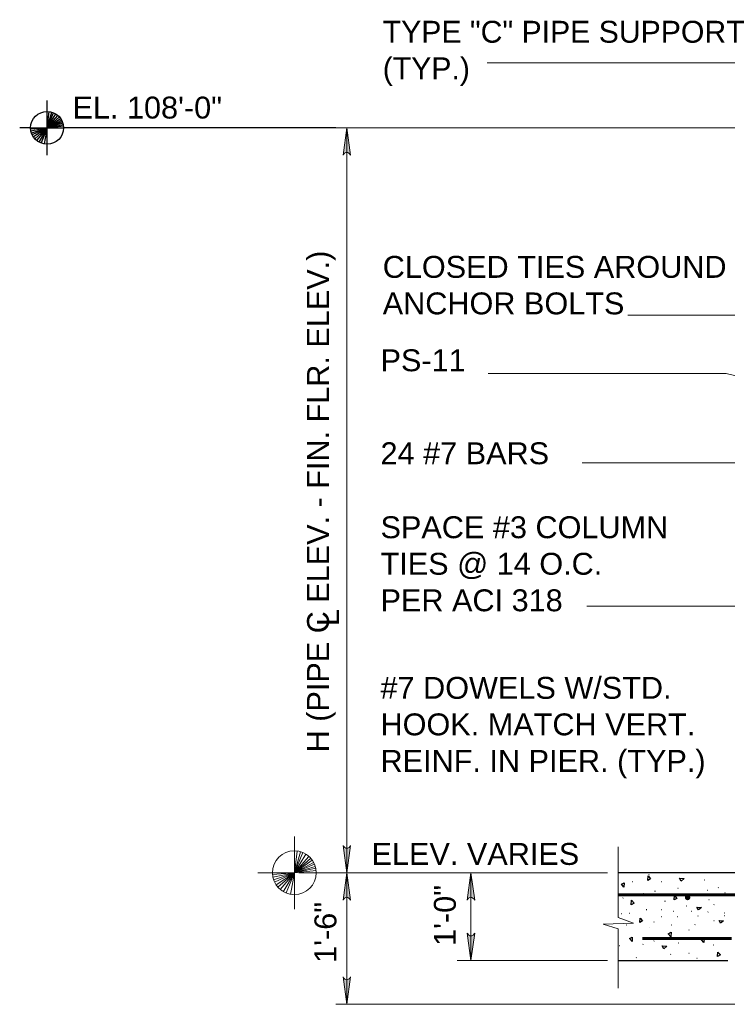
# Model space of a CAD drawing. Extents: x -483 to 1104, y 459 to 738.
# Tile 6 of 12: x 440 to 537, y 599 to 733. Entities that reach past the tile are written whole.
import ezdxf

# ---------------------------------------------------------------- set-up
doc = ezdxf.new("R2010")
doc.units = 0
doc.header["$MEASUREMENT"] = 0
for name, color, linetype, lineweight in [('Level 15', 7, 'Continuous', 18), ('Level 21', 7, 'Continuous', 18), ('Level 45', 7, 'Continuous', 18), ('Level 46', 7, 'Continuous', 18), ('Level 47', 7, 'Continuous', 18), ('Level 50', 7, 'Continuous', 18), ('Level 53', 7, 'Continuous', 18), ('S-Anno-Symb', 6, 'Continuous', 50)]:
    doc.layers.add(name, color=color, linetype=linetype, lineweight=lineweight)
doc.styles.add('NOTES', font='romans.shx')
doc.styles.add('Text', font='ARIAL.TTF', dxfattribs={"height": 0.125})

# ---------------------------------------------------------------- blocks, each defined once
blk = doc.blocks.new('REBAR')
at = {"layer": 'Level 45', "linetype": 'Continuous', "lineweight": 25}
h = blk.add_hatch(color=4, dxfattribs=at)
edge = h.paths.add_edge_path()
edge.add_arc((0, 0), 0.375, 0, 360)
blk = doc.blocks.new('LARROW_9')
at = {"linetype": 'ByBlock', "lineweight": -2}
blk.add_hatch(color=0, dxfattribs=at).paths.add_polyline_path([(-4.92, -0.71), (-4.77, -0.59), (-4.55, -0.38), (-4.44, -0.19), (-4.42, 0), (-4.46, 0.21), (-4.57, 0.41), (-4.79, 0.61), (-4.93, 0.71), (0, 0)])
at = {"color": 0, "linetype": 'ByBlock', "lineweight": -2, "flags": 128}
blk.add_lwpolyline([(0, 0), (-4.93, 0.71), (-4.79, 0.61), (-4.57, 0.41), (-4.57, 0.41), (-4.46, 0.21), (-4.42, 0), (-4.44, -0.19), (-4.55, -0.38), (-4.77, -0.59), (-4.92, -0.71)], close=True, dxfattribs=at)
blk = doc.blocks.new('*U55')
at = {"layer": 'Level 15', "color": 7, "linetype": 'Continuous', "lineweight": 25}
for p, q in [((5.18, -11.33), (-47.07, -11.33)), ((-47.07, -23.33), (-32.07, -23.33))]:
    blk.add_line(p, q, dxfattribs=at)
at = {"layer": 'Level 21', "color": 2, "linetype": 'Continuous', "lineweight": 18}
for p, q in [((-47.07, -17.47), (-47.07, -7.78)), ((-47.07, -27.12), (-47.07, -19))]:
    blk.add_line(p, q, dxfattribs=at)
at = {"layer": 'Level 21', "color": 2, "linetype": 'Continuous', "lineweight": 18, "flags": 128}
blk.add_lwpolyline([(-47.07, -17.47), (-45.01, -18.23), (-49.14, -18.35), (-47.07, -19)], dxfattribs=at)
at = {"layer": 'Level 45', "color": 4, "linetype": 'Continuous', "lineweight": 60}
for p, q in [((-47.07, -14.33), (94.79, -14.33)), ((-43.77, -20.33), (-31.59, -20.33))]:
    blk.add_line(p, q, dxfattribs=at)
at = {"layer": 'Level 46', "color": 1, "linetype": 'Continuous', "lineweight": 18}
for p, q in [((-91.39, -8.33), (-91.39, -6.34)), ((-91.39, -11.33), (-91.39, -8.33)), ((-91.39, -11.33), (-91, -8.36)), ((-91.39, -11.33), (-90.55, -8.46)), ((-91.39, -11.33), (-90.22, -8.57)), ((-91.39, -11.33), (-89.81, -8.79)), ((-91.39, -11.33), (-89.42, -9.08)), ((-91.39, -11.33), (-89.14, -9.35)), ((-91.39, -11.33), (-88.93, -9.61)), ((-91.39, -11.33), (-88.75, -9.91)), ((-91.39, -11.33), (-88.63, -10.17)), ((-91.39, -11.33), (-88.52, -10.45)), ((-91.39, -11.33), (-88.46, -10.7)), ((-94.39, -11.33), (-96.39, -11.33)), ((-94.39, -11.33), (-91.39, -11.33)), ((-91.39, -11.33), (-94.38, -11.57)), ((-91.39, -11.33), (-94.33, -11.95)), ((-91.39, -11.33), (-94.23, -12.29)), ((-91.39, -11.33), (-94.1, -12.61)), ((-91.39, -11.33), (-93.89, -12.98)), ((-91.39, -11.33), (-93.64, -13.32)), ((-91.39, -11.33), (-93.32, -13.62)), ((-91.39, -11.33), (-92.9, -13.93)), ((-91.39, -11.33), (-92.49, -14.07)), ((-91.39, -11.33), (-91.93, -14.28)), ((-91.39, -11.33), (-88.41, -11)), ((-91.39, -14.33), (-91.39, -11.33)), ((-90.77, -11.33), (-51.64, -11.33)), ((-91.39, -16.33), (-91.39, -14.33))]:
    blk.add_line(p, q, dxfattribs=at)
at = {"layer": 'Level 46', "color": 1, "linetype": 'Continuous', "lineweight": 18, "flags": 128}
for points in [[(-65.03, 99.55), (-27.85, 99.55), (15.74, 81.07)], [(-45.76, 65.03), (-5.32, 65.03), (7.43, 73.67)], [(-64.86, 57.01), (-32.33, 57.01), (5.18, 48.16)], [(-52.02, 44.78), (-28.54, 44.78), (8.31, 28.55)], [(-51.39, 25.17), (-25.91, 25.17), (10.45, 4.46)]]:
    blk.add_lwpolyline(points, dxfattribs=at)
at = {"layer": 'Level 46', "color": 1, "linetype": 'Continuous', "lineweight": 18}
blk.add_circle((-91.39, -11.33), 3, dxfattribs=at)
at = {"layer": 'Level 50', "color": 1, "linetype": 'Continuous', "lineweight": 18}
for p, q in [((5.93, 90.67), (-85.7, 90.67)), ((-84.21, -11.33), (-84.21, 90.67)), ((-48.57, -11.33), (-85.7, -11.33)), ((-48.57, -11.33), (-85.7, -11.33)), ((-84.21, -29.33), (-84.21, -11.33)), ((-48.95, -11.33), (-69.12, -11.33)), ((-48.57, -11.33), (-68.74, -11.33)), ((-67.24, -23.33), (-67.24, -11.33)), ((-48.95, -23.33), (-69.12, -23.33)), ((-48.57, -23.33), (-68.74, -23.33)), ((-15.57, -29.33), (-85.7, -29.33))]:
    blk.add_line(p, q, dxfattribs=at)
at = {"layer": 'Level 53', "color": 2, "linetype": 'Continuous', "lineweight": 25}
for p, q in [((-42.85, -11.58), (-42.9, -11.59)), ((-45.07, -12.55), (-45.12, -12.56)), ((-41.18, -12.55), (-41.23, -12.56)), ((-38.86, -13.46), (-38.91, -13.47)), ((-35.28, -12.35), (-35.33, -12.36)), ((-33.36, -13.36), (-33.41, -13.37)), ((-46.39, -14.78), (-46.44, -14.79)), ((-43.61, -14.22), (-43.65, -14.23)), ((-42.05, -13.86), (-42.1, -13.88)), ((-37.03, -14.43), (-37.07, -14.45)), ((-34.86, -13.75), (-34.9, -13.76)), ((-32.46, -14.07), (-32.5, -14.08)), ((-40.68, -15.23), (-40.73, -15.25)), ((-37.7, -15.88), (-37.75, -15.9)), ((-34.63, -15.03), (-34.67, -15.04)), ((-33.94, -15.69), (-33.99, -15.7)), ((-46.63, -16.96), (-46.68, -16.97)), ((-45.52, -16.89), (-45.57, -16.91)), ((-43.19, -16.38), (-43.24, -16.39)), ((-41.18, -16.39), (-41.23, -16.4)), ((-41.13, -17.36), (-41.18, -17.38)), ((-39.47, -16.64), (-39.52, -16.65)), ((-38.96, -17.36), (-39.01, -17.38)), ((-37, -16.64), (-37.04, -16.65)), ((-36.14, -17.26), (-36.19, -17.27)), ((-34.78, -16.69), (-34.82, -16.71)), ((-32.56, -16.84), (-32.6, -16.86)), ((-32.56, -17.21), (-32.6, -17.22)), ((-45.93, -18.48), (-45.98, -18.5)), ((-42.74, -18.83), (-42.78, -18.84)), ((-42.17, -18.08), (-42.21, -18.09)), ((-39.77, -18.48), (-39.81, -18.5)), ((-36.57, -18.43), (-36.61, -18.45)), ((-33.94, -17.91), (-33.99, -17.93)), ((-37.37, -19.17), (-37.42, -19.18)), ((-46.85, -21.34), (-46.89, -21.35)), ((-43.65, -21.11), (-43.7, -21.13)), ((-42.16, -20.66), (-42.21, -20.67)), ((-38.84, -20.96), (-38.88, -20.97)), ((-34.06, -21.23), (-34.1, -21.24)), ((-32.25, -20.34), (-32.3, -20.36)), ((-39.88, -22.48), (-39.93, -22.5)), ((-37.37, -22.37), (-37.42, -22.38)), ((-44.56, -22.94), (-44.61, -22.96)), ((-36.29, -23.07), (-36.34, -23.08))]:
    blk.add_line(p, q, dxfattribs=at)
for points in [[(-42.99, -11.76), (-42.65, -12.16), (-43.02, -12.37)], [(-38.07, -12.12), (-38.47, -12.46), (-38.69, -12.08)], [(-46.3, -13.3), (-46.65, -12.9), (-46.27, -12.69)], [(-39.4, -14.44), (-39.06, -14.83), (-39.44, -15.05)], [(-45.26, -15.09), (-44.92, -15.49), (-45.3, -15.71)], [(-35.7, -16.06), (-36.1, -16.4), (-36.31, -16.02)], [(-44.1, -17.53), (-43.76, -17.93), (-44.13, -18.14)], [(-32.67, -17.89), (-33.07, -18.23), (-33.29, -17.85)], [(-45.19, -20.74), (-45.54, -20.34), (-45.16, -20.13)], [(-39.9, -20.08), (-40.24, -19.68), (-39.86, -19.47)], [(-40.44, -21.38), (-40.84, -21.72), (-41.06, -21.34)], [(-35.36, -20.89), (-35.7, -20.49), (-35.32, -20.28)], [(-33.45, -22.18), (-33.11, -22.58), (-33.49, -22.79)]]:
    blk.add_3dface(points, dxfattribs=at)
at = {"layer": 'S-Anno-Symb', "lineweight": 25}
for p, q in [((-125.21, 92.92), (-125.21, 94.41)), ((-125.21, 90.67), (-125.21, 92.92)), ((-125.21, 90.67), (-124.93, 92.89)), ((-125.21, 90.67), (-124.58, 92.82)), ((-125.21, 90.67), (-124.33, 92.74)), ((-125.21, 90.67), (-124.03, 92.58)), ((-125.21, 90.67), (-123.74, 92.36)), ((-125.21, 90.67), (-123.53, 92.16)), ((-125.21, 90.67), (-123.37, 91.96)), ((-125.21, 90.67), (-123.24, 91.73)), ((-127.46, 90.67), (-128.96, 90.67)), ((-127.46, 90.67), (-125.21, 90.67)), ((-125.21, 90.67), (-127.45, 90.49)), ((-125.21, 90.67), (-127.42, 90.21)), ((-125.21, 90.67), (-127.35, 89.95)), ((-125.21, 90.67), (-127.25, 89.71)), ((-125.21, 90.67), (-127.09, 89.43)), ((-125.21, 90.67), (-126.9, 89.18)), ((-125.21, 90.67), (-126.66, 88.95)), ((-125.21, 90.67), (-126.35, 88.72)), ((-125.21, 90.67), (-126.04, 88.61)), ((-125.21, 90.67), (-125.62, 88.46)), ((-125.21, 90.67), (-123.14, 91.54)), ((-125.21, 90.67), (-123.06, 91.33)), ((-125.21, 90.67), (-123.02, 91.14)), ((-125.21, 90.67), (-122.98, 90.92)), ((-125.21, 90.67), (-122.97, 90.67)), ((-125.21, 88.42), (-125.21, 90.67)), ((-121.46, 90.67), (-122.97, 90.67)), ((-85.7, 90.67), (-121.46, 90.67)), ((-125.21, 86.92), (-125.21, 88.42))]:
    blk.add_line(p, q, dxfattribs=at)
blk.add_circle((-125.21, 90.67), 2.25, dxfattribs=at)
at = {"layer": 'Level 45', "color": 4, "linetype": 'Continuous', "lineweight": 25, "rotation": 90}
blk.add_blockref('REBAR', (-37.59, -14.71), dxfattribs=at)
at = {"layer": 'Level 50', "color": 1, "linetype": 'Continuous', "lineweight": 18, "xscale": 0.7598681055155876, "yscale": 0.7352493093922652, "zscale": 0.03175}
for p, rotation in [((-84.21, 90.67), 90), ((-84.21, -11.33), 270), ((-84.21, -11.33), 90), ((-67.24, -11.33), 90), ((-67.24, -23.33), 270), ((-84.21, -29.33), 270)]:
    blk.add_blockref('LARROW_9', p, dxfattribs=dict(at, rotation=rotation))
at = {"layer": 'Level 46', "color": 1, "linetype": 'Continuous', "lineweight": 25, "char_height": 3, "attachment_point": 1, "style": 'NOTES'}
for s, insert in [('\\fArial|b0|i0|c0|p39;TYPE "C" PIPE SUPPORT\\P(TYP.)', (-79.3, 105.32)), ('\\fArial|b0|i0|c0|p39;CLOSED TIES AROUND \\PANCHOR BOLTS', (-79.3, 73.13)), ('\\fArial|b0|i0|c0|p39;SPACE #3 COLUMN \\PTIES @ 14 O.C.\\PPER ACI 318', (-79.6, 37.48)), ('\\fArial|b0|i0|c0|p39;#7 DOWELS W/STD.\\PHOOK. MATCH VERT.\\PREINF. IN PIER. (TYP.)', (-79.6, 15.49))]:
    blk.add_mtext(s, dxfattribs=dict(at, insert=insert))
for s, insert, line_spacing_factor in [('\\fArial|b0|i0|c0|p39;PS-11', (-79.6, 60.34), 0.731627), ('\\fArial|b0|i0|c0|p39;24 #7 BARS ', (-79.6, 47.61), 0.731627), ('\\fArial|b0|i0|c0|p39;ELEV. VARIES', (-80.83, -7.25), 0.73751)]:
    blk.add_mtext(s, dxfattribs=dict(at, insert=insert, line_spacing_factor=line_spacing_factor))
at = {"layer": 'Level 46', "color": 1, "linetype": 'Continuous', "lineweight": 25, "insert": (-88.28, 22.45), "char_height": 3, "attachment_point": 1, "rotation": 90, "line_spacing_factor": 0.610487, "style": 'NOTES'}
blk.add_mtext('\\fArial|b0|i0|c0|p39;L', dxfattribs=at)
at = {"layer": 'Level 50', "color": 1, "linetype": 'Continuous', "lineweight": 25, "char_height": 3, "attachment_point": 1, "rotation": 90, "style": 'NOTES'}
for s, insert, line_spacing_factor in [('\\fArial|b0|i0|c0|p39;H (PIPE C ELEV. - FIN. FLR. ELEV.)', (-89.65, 5.16), 0.610487), ('\\fArial|b0|i0|c0|p39;1\'-0"', (-72.3, -21.34), 0.731627), ('\\fArial|b0|i0|c0|p39;1\'-6"', (-88.64, -23.66), 0.731627)]:
    blk.add_mtext(s, dxfattribs=dict(at, insert=insert, line_spacing_factor=line_spacing_factor))
at = {"layer": 'S-Anno-Symb', "lineweight": 25, "insert": (-121.74, 94.94), "char_height": 3, "attachment_point": 1, "line_spacing_factor": 0.603198, "style": 'Text'}
blk.add_mtext('EL. 108\'-0"', dxfattribs=at)

msp = doc.modelspace()

# ---------------------------------------------------------------- block references
at = {"layer": 'Level 47', "color": 30, "linetype": 'Continuous', "lineweight": 35}
msp.add_blockref('*U55', (569.09, 627.88), dxfattribs=at)

doc.saveas('drawing.dxf')
